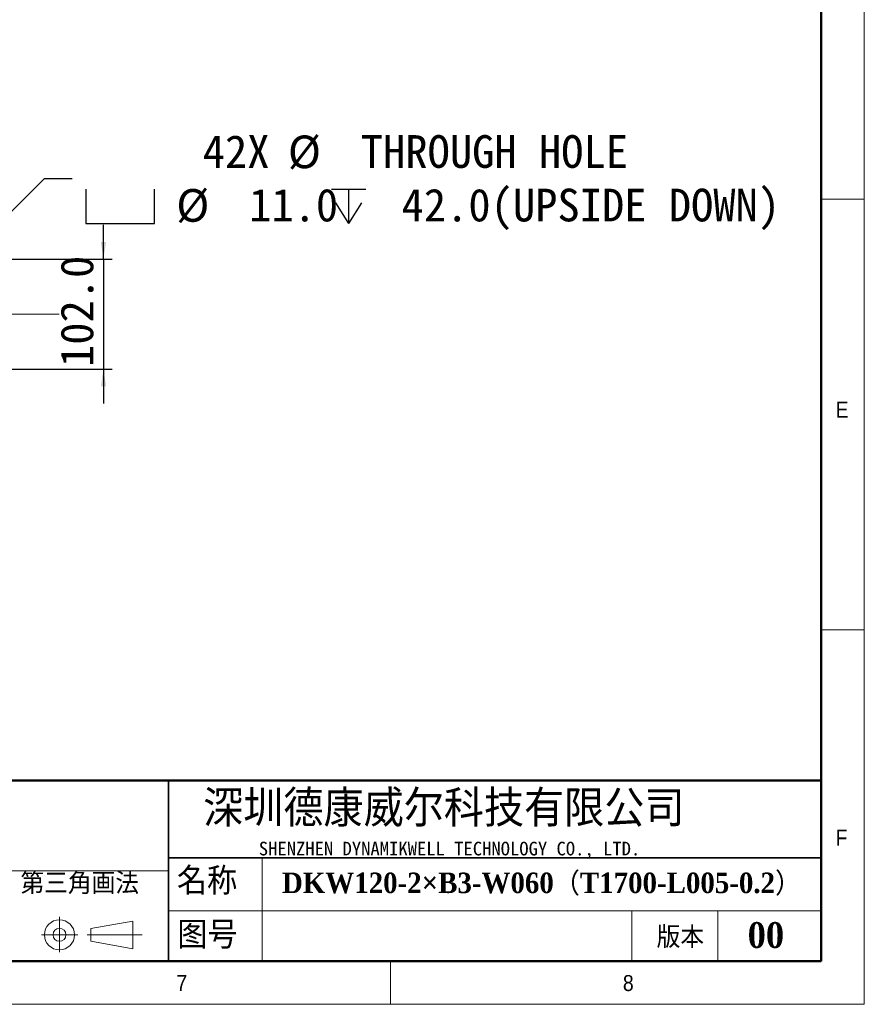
# Model space of a CAD drawing. Header units: millimetres. Extents: x 40 to 3320, y 40 to 2336.
# Tile 6 of 11: x 2536 to 3320, y 40 to 955. Entities that reach past the tile are written whole.
import ezdxf

# ---------------------------------------------------------------- set-up
doc = ezdxf.new("R2010")
doc.units = ezdxf.units.MM
doc.header["$LTSCALE"] = 8
doc.linetypes.add('CENTERX2', pattern=[20.32, 12.7, -2.54, 2.54, -2.54])
doc.layers.add('DIMNS', color=7, linetype='Continuous')
doc.layers.add('黑色实线', color=7, linetype='Continuous')
doc.styles.add('SLDTEXTSTYLE1', font='Gothic.ttf', dxfattribs={"width": 0.913})
doc.styles.add('SLDTEXTSTYLE2', font='timesbd.ttf', dxfattribs={"width": 0.933})
doc.styles.add('SLDTEXTSTYLE4', font='txt', dxfattribs={"bigfont": 'bigfont'})
doc.styles.add('SLDTEXTSTYLE5', font='txt', dxfattribs={"bigfont": 'bigfont'})
doc.styles.add('SLDTEXTSTYLE6', font='txt')
doc.styles.add('SLDTEXTSTYLE7', font='timesbd.ttf', dxfattribs={"width": 0.933, "bigfont": 'bigfont'})
doc.styles.add('SLDTEXTSTYLE8', font='txt')
doc.dimstyles.new('SLDDIMSTYLE0', dxfattribs={"dimtxt": 30.4, "dimasz": 16, "dimexe": 0, "dimexo": 0.0625, "dimgap": 7.6, "dimtad": 2, "dimdec": 1, "dimrnd": 1e-09, "dimzin": 4, "dimdsep": 46, "dimtxsty": 'SLDTEXTSTYLE8', "dimsah": 1, "dimcen": 0.09, "dimadec": 0, "dimazin": 1, "dimtfac": 1, "dimtdec": 1, "dimtmove": 0, "dimatfit": 0, "dimfxl": 0, "dimfrac": 2, "dimtolj": 1, "dimtzin": 12, "dimarcsym": 0})
doc.dimstyles.new('SLDDIMSTYLE7', dxfattribs={"dimtxt": 30.4, "dimasz": 16, "dimexe": 0, "dimexo": 0.0625, "dimgap": 7.6, "dimtad": 0, "dimtih": 1, "dimtoh": 1, "dimdec": 1, "dimrnd": 1e-09, "dimzin": 4, "dimdsep": 46, "dimtxsty": 'SLDTEXTSTYLE8', "dimsah": 1, "dimcen": 0, "dimadec": 0, "dimazin": 1, "dimtfac": 1, "dimtdec": 1, "dimtofl": 0, "dimtmove": 0, "dimatfit": 3, "dimfxl": 0, "dimfrac": 2, "dimtolj": 1, "dimtzin": 12, "dimarcsym": 0})

# ---------------------------------------------------------------- blocks, each defined once
blk = doc.blocks.new('SW_SYMBOL_HOLE_SPOT')
at = {"layer": '黑色实线', "color": 0}
for p, q in [((0, 7000), (0, 600)), ((12800, 600), (12800, 7000)), ((0, 600), (12800, 600))]:
    blk.add_line(p, q, dxfattribs=at)
blk = doc.blocks.new('SW_SYMBOL_HOLE_DEPTH')
at = {"layer": '黑色实线', "color": 0}
for p, q in [((0, 7000), (6400, 7000)), ((3200, 7000), (3200, 600)), ((800, 4440), (3200, 600)), ((5600, 4440), (3200, 600))]:
    blk.add_line(p, q, dxfattribs=at)
blk = doc.blocks.new('_D_30')
at = {"layer": '黑色实线'}
for p, q in [((2485.85, 734.58), (2558.7, 807.43)), ((2558.7, 807.43), (2584.35, 807.43))]:
    blk.add_line(p, q, dxfattribs=at)
blk.add_solid([(2485.85, 734.58), (2498.86, 744.2), (2495.46, 747.59)], dxfattribs=at)
at = {"layer": '黑色实线', "xscale": 0.004985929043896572, "yscale": 0.004985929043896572, "zscale": 0.004985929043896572}
for name, p in [('SW_SYMBOL_HOLE_SPOT', (2597.05, 762.44)), ('SW_SYMBOL_HOLE_DEPTH', (2825.1, 762.44))]:
    blk.add_blockref(name, p, dxfattribs=at)
at = {"layer": '黑色实线', "char_height": 30.4, "attachment_point": 1, "style": 'SLDTEXTSTYLE8'}
for s, insert in [('42X ', (2705.64, 847.62)), ('%%c', (2784.76, 847.32)), (' THROUGH HOLE', (2831.73, 847.62)), ('%%c', (2681.1, 797.58)), (' 11.0 ', (2728.07, 797.88)), (' 42.0(UPSIDE DOWN)', (2869.6, 797.88))]:
    blk.add_mtext(s, dxfattribs=dict(at, insert=insert))
blk = doc.blocks.new('_D_31')
at = {"layer": '黑色实线'}
for p, q in [((2613.51, 732.25), (2613.51, 764.25)), ((2101.51, 732.25), (2621.51, 732.25)), ((2613.51, 732.25), (2613.51, 630.25)), ((2101.51, 630.25), (2621.51, 630.25)), ((2613.51, 630.25), (2613.51, 598.25))]:
    blk.add_line(p, q, dxfattribs=at)
for points in [[(2613.51, 732.25), (2615.91, 748.25), (2611.11, 748.25)], [(2613.51, 630.25), (2611.11, 614.25), (2615.91, 614.25)]]:
    blk.add_solid(points, dxfattribs=at)
at = {"layer": '黑色实线', "insert": (2573.63, 632.19), "char_height": 30.4, "attachment_point": 1, "rotation": 90, "style": 'SLDTEXTSTYLE8'}
blk.add_mtext('102.0', dxfattribs=at)

msp = doc.modelspace()

# ---------------------------------------------------------------- linework, layer by layer
at = {"color": 7, "linetype": 'Continuous', "lineweight": 18}
for p, q in [((3320, 40), (3320, 2336)), ((3280, 2296), (3280, 80)), ((3280, 788), (3320, 788)), ((3280, 388), (3320, 388)), ((2760.74, 176), (2760.74, 80)), ((2201.48, 164), (2674.01, 164)), ((2572.64, 121.19), (2572.64, 88.5)), ((2674.01, 126.72), (3280, 126.72)), ((3104, 126.72), (3104, 80)), ((3184, 126.72), (3184, 80)), ((2601.91, 110.55), (2640.75, 117.27)), ((2601.91, 98.55), (2601.91, 110.55)), ((2640.75, 117.27), (2640.75, 91.68)), ((2556, 104.55), (2589.61, 104.55)), ((2598.44, 104.55), (2649.56, 104.55)), ((2601.91, 98.55), (2640.75, 91.68)), ((80, 80), (3280, 80)), ((984, 80), (3280, 80)), ((2880, 80), (2880, 40)), ((40, 40), (3320, 40))]:
    msp.add_line(p, q, dxfattribs=at)
at = {"color": 7, "linetype": 'Continuous', "lineweight": 50}
for p, q in [((3280, 2296), (3280, 80)), ((3280, 248), (1464, 248)), ((80, 80), (3280, 80))]:
    msp.add_line(p, q, dxfattribs=at)
at = {"color": 7, "linetype": 'Continuous', "lineweight": 35}
for p, q in [((2674.01, 248), (2674.01, 80)), ((2674.01, 176), (3280, 176))]:
    msp.add_line(p, q, dxfattribs=at)
at = {"color": 7, "linetype": 'Continuous', "lineweight": 18}
for radius in [14, 6]:
    msp.add_circle((2572.64, 104.55), radius, dxfattribs=at)
at = {"layer": '黑色实线', "linetype": 'CENTERX2', "lineweight": 18}
msp.add_line((2572.31, 681.25), (158.71, 681.25), dxfattribs=at)

# ---------------------------------------------------------------- texts
at = {"color": 7, "linetype": 'Continuous', "lineweight": 0}
for s, insert, char_height, attachment_point, style in [('E', (3293.33, 599.91), 14.82, 1, 'SLDTEXTSTYLE1'), ('深圳德康威尔科技有限公司', (2706.04, 238.94), 33.8667, 1, 'SLDTEXTSTYLE5'), ('F', (3293.33, 202.23), 14.82, 1, 'SLDTEXTSTYLE1'), ('SHENZHEN DYNAMIKWELL TECHNOLOGY CO., LTD.', (2757.74, 191.06), 12.7, 1, 'SLDTEXTSTYLE6'), ('名称', (2681.79, 167.24), 25.4, 1, 'SLDTEXTSTYLE4'), ('DKW120-2×B3-W060（T1700-L005-0.2）', (2779.24, 162.39), 19.05, 1, 'SLDTEXTSTYLE7'), ('图号', (2682.13, 117.17), 25.4, 1, 'SLDTEXTSTYLE4'), ('版本', (3127.2, 112.36), 20, 1, 'SLDTEXTSTYLE4'), ('00', (3228.64, 116.35), 24, 2, 'SLDTEXTSTYLE2'), ('7', (2681.17, 67.17), 14.82, 1, 'SLDTEXTSTYLE1'), ('8', (3095.82, 67.17), 14.82, 1, 'SLDTEXTSTYLE1')]:
    msp.add_mtext(s, dxfattribs=dict(at, insert=insert, char_height=char_height, attachment_point=attachment_point, style=style))
at = {"layer": 'DIMNS', "color": 7, "insert": (2536.48, 162.43), "char_height": 20, "attachment_point": 1, "style": 'SLDTEXTSTYLE4'}
msp.add_mtext('第三角画法', dxfattribs=at)

# ---------------------------------------------------------------- dimensions: what is measured, and where the dimension line sits
at = {"layer": '黑色实线'}
dim = msp.add_diameter_dim_2p(p1=(2481.18, 729.91), p2=(2485.85, 734.58), text='42X %%c THROUGH HOLE\\P{\\fGDT;v}%%c <> {\\fGDT;x} 42.0(UPSIDE DOWN)\\P', dimstyle='SLDDIMSTYLE7', dxfattribs=at)
dim.commit()
dim.dimension.update_dxf_attribs({"geometry": '_D_30', "text_midpoint": (2924.49, 807.43), "dimtype": 163})
dim = msp.add_linear_dim(base=(2613.51, 630.25), p1=(2091.35, 732.25), p2=(2091.35, 630.25), angle=90, dimstyle='SLDDIMSTYLE0', dxfattribs=at)
dim.commit()
dim.dimension.update_dxf_attribs({"geometry": '_D_31', "text_midpoint": (2613.51, 680.62), "dimtype": 160})

doc.saveas('drawing.dxf')
